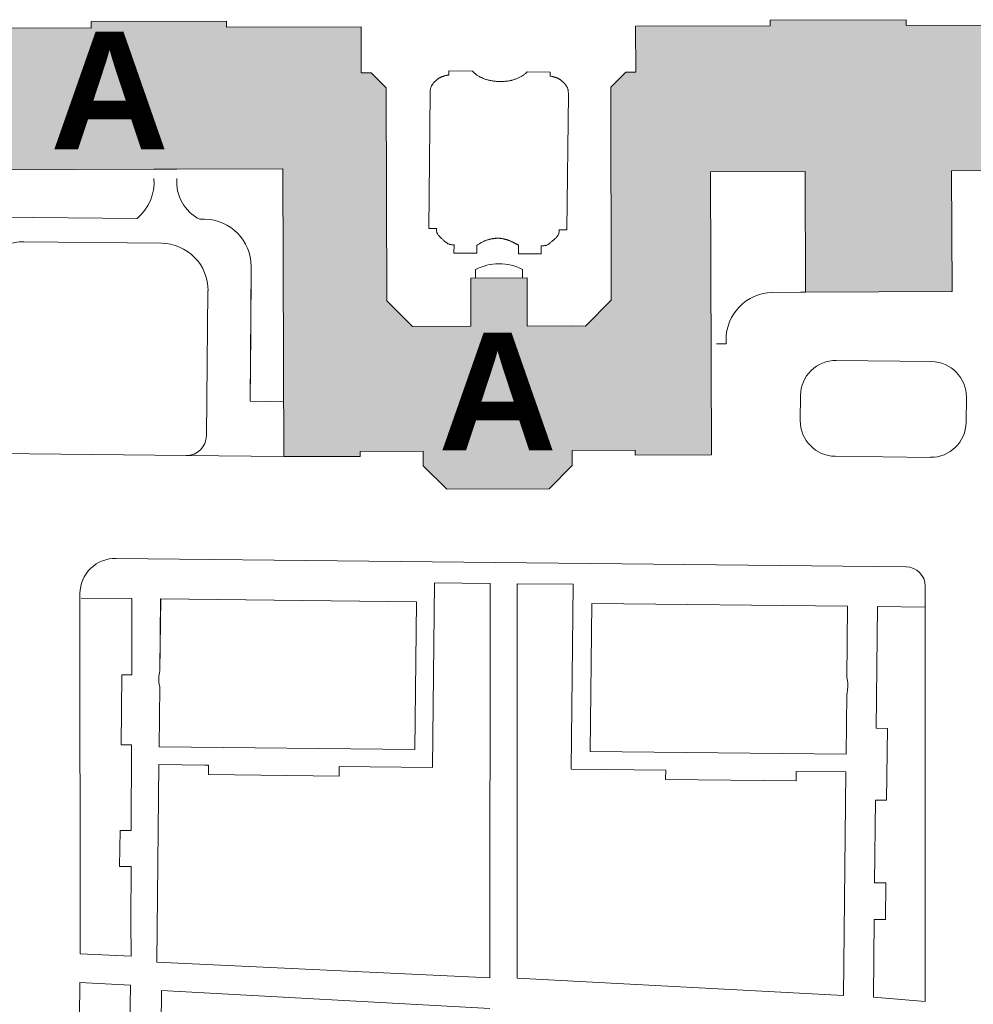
# Model space of a CAD drawing. Header units: metres. Extents: x -15 to 143, y -45 to 47.
# Tile 15 of 41: x 49.14 to 50.76, y 31.02 to 32.69. Entities that reach past the tile are written whole.
import ezdxf

# ---------------------------------------------------------------- set-up
doc = ezdxf.new("R2010")
doc.units = ezdxf.units.M
doc.header["$LTSCALE"] = 0.0125
doc.linetypes.add('STRICHLINIE2', pattern=[0.375, 0.25, -0.125])
doc.layers.add('A_VDK__6', color=4, linetype='STRICHLINIE2')
doc.layers.add('LP_Ü_PLAN', color=7, linetype='Continuous', lineweight=0)
doc.styles.add('HausBez', font='arialbd.ttf')

# ---------------------------------------------------------------- blocks, each defined once
blk = doc.blocks.new('Ü_Plan_F')
at = {"layer": 'LP_Ü_PLAN', "lineweight": 0}
h = blk.add_hatch(color=9, dxfattribs=at)
h.dxf.hatch_style = 1
h.paths.add_polyline_path([(2.1492, 7.2111), (2.1481, 7.1003), (1.4711, 7.1017), (1.471, 7.0967), (1.434, 7.0968), (1.409, 7.0848), (1.4089, 7.0168), (1.4339, 7.0048), (1.4709, 7.0047), (1.4707, 6.9111), (1.8417, 6.911), (2.1036, 6.9104), (2.1036, 6.9164), (2.1553, 6.9163), (2.1556, 6.9166), (2.1557, 6.9692), (2.4848, 6.9708), (2.5238, 6.971), (2.7038, 6.9713), (2.7058, 6.4823), (2.8358, 6.4828), (2.8358, 6.4895), (2.8358, 6.4908), (2.9428, 6.4917), (2.9429, 6.4667), (2.9826, 6.4268), (3.1566, 6.4275), (3.1961, 6.4673), (3.196, 6.4928), (3.303, 6.4932), (3.303, 6.4847), (3.433, 6.4853), (3.431, 6.9663), (3.592, 6.9669), (3.5929, 6.7619), (3.8418, 6.7629), (3.841, 6.9679), (3.952, 6.9689), (3.9927, 6.9688), (3.9926, 6.928), (4.4592, 6.9295), (4.4682, 6.9175), (4.5812, 6.918), (4.5902, 6.93), (5.4502, 6.9335), (5.4592, 6.9216), (5.5722, 6.922), (5.5812, 6.9341), (6.0722, 6.9361), (6.0721, 6.9541), (6.1642, 6.9537), (6.1648, 7.1273), (5.577, 7.1272), (5.577, 7.1372), (5.187, 7.1362), (5.187, 7.1462), (4.836, 7.15), (4.836, 7.1354), (4.446, 7.1345), (4.446, 7.1245), (3.993, 7.1234), (3.9928, 7.2159), (3.7638, 7.2149), (3.7638, 7.2249), (3.5328, 7.2243), (3.5328, 7.2143), (3.3038, 7.2138), (3.304, 7.1358), (3.287, 7.1358), (3.2616, 7.1102), (3.2625, 6.7482), (3.2187, 6.7043), (3.1965, 6.7047), (3.1197, 6.7041), (3.1195, 6.7861), (3.0235, 6.7858), (3.0237, 6.7038), (2.9247, 6.7036), (2.8808, 6.7473), (2.8799, 7.1093), (2.8544, 7.1347), (2.8374, 7.1347), (2.8372, 7.2127), (2.6082, 7.2122), (2.6082, 7.2222), (2.3782, 7.2216), (2.3782, 7.2106)])
at = {"layer": 'LP_Ü_PLAN', "color": 250, "lineweight": 0}
for p, q in [((2.6082, 7.2222), (2.3782, 7.2216)), ((2.3782, 7.2216), (2.3782, 7.2106)), ((2.6082, 7.2122), (2.6082, 7.2222)), ((2.8372, 7.2127), (2.6082, 7.2122)), ((2.8374, 7.1347), (2.8372, 7.2127)), ((3.5328, 7.2143), (3.3038, 7.2138)), ((3.3038, 7.2138), (3.304, 7.1358)), ((3.7638, 7.2249), (3.5328, 7.2243)), ((3.5328, 7.2243), (3.5328, 7.2143)), ((3.7638, 7.2149), (3.7638, 7.2249)), ((3.9928, 7.2159), (3.7638, 7.2149)), ((2.3782, 7.2106), (2.1492, 7.2111)), ((2.8544, 7.1347), (2.8374, 7.1347)), ((2.8799, 7.1093), (2.8544, 7.1347)), ((3.287, 7.1358), (3.2616, 7.1102)), ((3.2815, 7.1302), (3.2872, 7.1358)), ((3.304, 7.1358), (3.287, 7.1358)), ((2.8808, 6.7473), (2.8799, 7.1093)), ((3.2616, 7.1102), (3.2625, 6.7482)), ((2.1557, 6.9692), (2.4848, 6.9708)), ((2.4848, 6.9708), (2.5238, 6.971)), ((2.5238, 6.971), (2.7038, 6.9713)), ((2.7038, 6.9713), (2.7058, 6.4823)), ((3.431, 6.9663), (3.592, 6.9669)), ((3.433, 6.4853), (3.431, 6.9663)), ((3.592, 6.9669), (3.5929, 6.7619)), ((3.841, 6.9679), (3.952, 6.9689)), ((3.8418, 6.7629), (3.841, 6.9679)), ((3.1195, 6.7861), (3.0235, 6.7858)), ((3.0235, 6.7858), (3.0237, 6.7038)), ((3.1197, 6.7041), (3.1195, 6.7861)), ((3.5929, 6.7619), (3.8418, 6.7629)), ((3.8413, 6.7629), (3.8418, 6.7635)), ((2.9247, 6.7036), (2.8808, 6.7473)), ((3.2625, 6.7482), (3.2187, 6.7043)), ((3.0237, 6.7038), (2.9247, 6.7036)), ((3.1965, 6.7047), (3.1197, 6.7041)), ((3.2187, 6.7043), (3.1965, 6.7047)), ((3.196, 6.4928), (3.303, 6.4932)), ((3.303, 6.4932), (3.303, 6.4847)), ((2.7058, 6.4823), (2.8358, 6.4828)), ((2.8358, 6.4908), (2.9428, 6.4917)), ((2.8358, 6.4828), (2.8358, 6.4908)), ((2.9428, 6.4917), (2.9429, 6.4667)), ((3.1961, 6.4673), (3.196, 6.4928)), ((3.303, 6.4847), (3.433, 6.4853)), ((2.9429, 6.4667), (2.9826, 6.4268)), ((3.1566, 6.4275), (3.1961, 6.4673)), ((2.9826, 6.4268), (3.1566, 6.4275))]:
    blk.add_line(p, q, dxfattribs=at)
at = {"layer": 'LP_Ü_PLAN', "color": 253, "lineweight": 0}
for p, q in [((2.9771, 7.1288), (2.9764, 7.1286)), ((2.9777, 7.129), (2.9771, 7.1288)), ((2.9785, 7.1293), (2.9777, 7.129)), ((2.9794, 7.1295), (2.9785, 7.1293)), ((2.9802, 7.1297), (2.9794, 7.1295)), ((2.9811, 7.1299), (2.9802, 7.1297)), ((2.9819, 7.1301), (2.9811, 7.1299)), ((2.9828, 7.1302), (2.9819, 7.1301)), ((2.9837, 7.1304), (2.9828, 7.1302)), ((2.9845, 7.1306), (2.9837, 7.1304)), ((2.9854, 7.1307), (2.9845, 7.1306)), ((2.9862, 7.1309), (2.9854, 7.1307)), ((2.9863, 7.1378), (2.9862, 7.1309)), ((3.0267, 7.1373), (2.9863, 7.1378)), ((3.0275, 7.1365), (3.0267, 7.1373)), ((3.0283, 7.1356), (3.0275, 7.1365)), ((3.0292, 7.1348), (3.0283, 7.1356)), ((3.0301, 7.134), (3.0292, 7.1348)), ((3.031, 7.1332), (3.0301, 7.134)), ((3.0319, 7.1324), (3.031, 7.1332)), ((3.0329, 7.1316), (3.0319, 7.1324)), ((3.034, 7.1309), (3.0329, 7.1316)), ((3.035, 7.1302), (3.034, 7.1309)), ((3.0361, 7.1295), (3.035, 7.1302)), ((3.0372, 7.1288), (3.0361, 7.1295)), ((3.0384, 7.1282), (3.0372, 7.1288)), ((3.1101, 7.1288), (3.1091, 7.1282)), ((3.1111, 7.1294), (3.1101, 7.1288)), ((3.1121, 7.1301), (3.1111, 7.1294)), ((3.113, 7.1307), (3.1121, 7.1301)), ((3.1139, 7.1314), (3.113, 7.1307)), ((3.1148, 7.132), (3.1139, 7.1314)), ((3.1156, 7.1327), (3.1148, 7.132)), ((3.1164, 7.1334), (3.1156, 7.1327)), ((3.1172, 7.1341), (3.1164, 7.1334)), ((3.1196, 7.1363), (3.1172, 7.1341)), ((3.1196, 7.1363), (3.1187, 7.1355)), ((3.1586, 7.1359), (3.1196, 7.1363)), ((3.1585, 7.129), (3.1586, 7.1359)), ((3.1594, 7.1289), (3.1585, 7.129)), ((3.1602, 7.1287), (3.1594, 7.1289)), ((2.9568, 7.1123), (2.9565, 7.1116)), ((2.9572, 7.113), (2.9568, 7.1123)), ((2.9576, 7.1136), (2.9572, 7.113)), ((2.958, 7.1143), (2.9576, 7.1136)), ((2.9585, 7.115), (2.958, 7.1143)), ((2.9589, 7.1156), (2.9585, 7.115)), ((2.9594, 7.1162), (2.9589, 7.1156)), ((2.9599, 7.1169), (2.9594, 7.1162)), ((2.9604, 7.1175), (2.9599, 7.1169)), ((2.9609, 7.1181), (2.9604, 7.1175)), ((2.9613, 7.1185), (2.9609, 7.1181)), ((2.9617, 7.1189), (2.9613, 7.1185)), ((2.962, 7.1192), (2.9617, 7.1189)), ((2.9624, 7.1196), (2.962, 7.1192)), ((2.9628, 7.12), (2.9624, 7.1196)), ((2.9632, 7.1204), (2.9628, 7.12)), ((2.9636, 7.1207), (2.9632, 7.1204)), ((2.9639, 7.1211), (2.9636, 7.1207)), ((2.9643, 7.1215), (2.9639, 7.1211)), ((2.9647, 7.1218), (2.9643, 7.1215)), ((2.9652, 7.1222), (2.9647, 7.1218)), ((2.9656, 7.1226), (2.9652, 7.1222)), ((2.9661, 7.123), (2.9656, 7.1226)), ((2.9666, 7.1234), (2.9661, 7.123)), ((2.9671, 7.1238), (2.9666, 7.1234)), ((2.9677, 7.1242), (2.9671, 7.1238)), ((2.9682, 7.1245), (2.9677, 7.1242)), ((2.9687, 7.1249), (2.9682, 7.1245)), ((2.9693, 7.1253), (2.9687, 7.1249)), ((2.9698, 7.1256), (2.9693, 7.1253)), ((2.9704, 7.1259), (2.9698, 7.1256)), ((2.9709, 7.1263), (2.9704, 7.1259)), ((2.9715, 7.1266), (2.9709, 7.1263)), ((2.9721, 7.1269), (2.9715, 7.1266)), ((2.9727, 7.1272), (2.9721, 7.1269)), ((2.9733, 7.1274), (2.9727, 7.1272)), ((2.9739, 7.1277), (2.9733, 7.1274)), ((2.9745, 7.128), (2.9739, 7.1277)), ((2.9752, 7.1282), (2.9745, 7.128)), ((2.9758, 7.1284), (2.9752, 7.1282)), ((2.9764, 7.1286), (2.9758, 7.1284)), ((3.0396, 7.1275), (3.0384, 7.1282)), ((3.0407, 7.1269), (3.0396, 7.1275)), ((3.042, 7.1264), (3.0407, 7.1269)), ((3.0433, 7.1258), (3.042, 7.1264)), ((3.0445, 7.1253), (3.0433, 7.1258)), ((3.0448, 7.1248), (3.0445, 7.1253)), ((3.0462, 7.1243), (3.0448, 7.1248)), ((3.0476, 7.1239), (3.0462, 7.1243)), ((3.0489, 7.1234), (3.0476, 7.1239)), ((3.0504, 7.123), (3.0489, 7.1234)), ((3.0518, 7.1226), (3.0504, 7.123)), ((3.0533, 7.1223), (3.0518, 7.1226)), ((3.0547, 7.1219), (3.0533, 7.1223)), ((3.0562, 7.1216), (3.0547, 7.1219)), ((3.0577, 7.1213), (3.0562, 7.1216)), ((3.0593, 7.1211), (3.0577, 7.1213)), ((3.0608, 7.1208), (3.0593, 7.1211)), ((3.0624, 7.1206), (3.0608, 7.1208)), ((3.0639, 7.1204), (3.0624, 7.1206)), ((3.0655, 7.1203), (3.0639, 7.1204)), ((3.0671, 7.1201), (3.0655, 7.1203)), ((3.0687, 7.12), (3.0671, 7.1201)), ((3.0703, 7.1199), (3.0687, 7.12)), ((3.0699, 7.1198), (3.0703, 7.1199)), ((3.0715, 7.1198), (3.0699, 7.1198)), ((3.0731, 7.1197), (3.0715, 7.1198)), ((3.0747, 7.1197), (3.0731, 7.1197)), ((3.0763, 7.1198), (3.0747, 7.1197)), ((3.0779, 7.1198), (3.0763, 7.1198)), ((3.0795, 7.1198), (3.0779, 7.1198)), ((3.0807, 7.1201), (3.0791, 7.12)), ((3.0791, 7.12), (3.0795, 7.1198)), ((3.0822, 7.1202), (3.0807, 7.1201)), ((3.0838, 7.1204), (3.0822, 7.1202)), ((3.0853, 7.1205), (3.0838, 7.1204)), ((3.0868, 7.1207), (3.0853, 7.1205)), ((3.0883, 7.121), (3.0868, 7.1207)), ((3.0898, 7.1212), (3.0883, 7.121)), ((3.0913, 7.1215), (3.0898, 7.1212)), ((3.0927, 7.1218), (3.0913, 7.1215)), ((3.0931, 7.1221), (3.0927, 7.1218)), ((3.0945, 7.1224), (3.0931, 7.1221)), ((3.0959, 7.1228), (3.0945, 7.1224)), ((3.0972, 7.1232), (3.0959, 7.1228)), ((3.0985, 7.1236), (3.0972, 7.1232)), ((3.0998, 7.1241), (3.0985, 7.1236)), ((3.1011, 7.1245), (3.0998, 7.1241)), ((3.1023, 7.125), (3.1011, 7.1245)), ((3.1035, 7.1255), (3.1023, 7.125)), ((3.1047, 7.126), (3.1035, 7.1255)), ((3.1058, 7.1265), (3.1047, 7.126)), ((3.107, 7.1271), (3.1058, 7.1265)), ((3.108, 7.1276), (3.107, 7.1271)), ((3.1091, 7.1282), (3.108, 7.1276)), ((3.1611, 7.1285), (3.1602, 7.1287)), ((3.1619, 7.1283), (3.1611, 7.1285)), ((3.1628, 7.1281), (3.1619, 7.1283)), ((3.1636, 7.1279), (3.1628, 7.1281)), ((3.1645, 7.1277), (3.1636, 7.1279)), ((3.1653, 7.1275), (3.1645, 7.1277)), ((3.1662, 7.1273), (3.1653, 7.1275)), ((3.167, 7.127), (3.1662, 7.1273)), ((3.1677, 7.1268), (3.167, 7.127)), ((3.1683, 7.1266), (3.1677, 7.1268)), ((3.1689, 7.1263), (3.1683, 7.1266)), ((3.1695, 7.1261), (3.1689, 7.1263)), ((3.1702, 7.1259), (3.1695, 7.1261)), ((3.1708, 7.1256), (3.1702, 7.1259)), ((3.1714, 7.1253), (3.1708, 7.1256)), ((3.172, 7.125), (3.1714, 7.1253)), ((3.1726, 7.1247), (3.172, 7.125)), ((3.1732, 7.1244), (3.1726, 7.1247)), ((3.1737, 7.1241), (3.1732, 7.1244)), ((3.1743, 7.1238), (3.1737, 7.1241)), ((3.1748, 7.1234), (3.1743, 7.1238)), ((3.1754, 7.123), (3.1748, 7.1234)), ((3.1759, 7.1227), (3.1754, 7.123)), ((3.1764, 7.1223), (3.1759, 7.1227)), ((3.1769, 7.1219), (3.1764, 7.1223)), ((3.1775, 7.1215), (3.1769, 7.1219)), ((3.178, 7.1211), (3.1775, 7.1215)), ((3.1784, 7.1207), (3.178, 7.1211)), ((3.1789, 7.1203), (3.1784, 7.1207)), ((3.1794, 7.1199), (3.1789, 7.1203)), ((3.1798, 7.1195), (3.1794, 7.1199)), ((3.1802, 7.1191), (3.1798, 7.1195)), ((3.1806, 7.1188), (3.1802, 7.1191)), ((3.181, 7.1184), (3.1806, 7.1188)), ((3.1814, 7.118), (3.181, 7.1184)), ((3.1817, 7.1177), (3.1814, 7.118)), ((3.1821, 7.1173), (3.1817, 7.1177)), ((3.1825, 7.1169), (3.1821, 7.1173)), ((3.1828, 7.1165), (3.1825, 7.1169)), ((3.1832, 7.1161), (3.1828, 7.1165)), ((3.1835, 7.1157), (3.1832, 7.1161)), ((3.184, 7.1151), (3.1835, 7.1157)), ((3.1845, 7.1144), (3.184, 7.1151)), ((3.185, 7.1138), (3.1845, 7.1144)), ((3.1855, 7.1132), (3.185, 7.1138)), ((3.186, 7.1125), (3.1855, 7.1132)), ((3.1864, 7.1119), (3.186, 7.1125)), ((2.9545, 7.1), (2.952, 6.8703)), ((2.9546, 7.102), (2.9545, 7.101)), ((2.9545, 7.101), (2.9545, 7.1)), ((2.9547, 7.103), (2.9546, 7.102)), ((2.9548, 7.1041), (2.9547, 7.103)), ((2.955, 7.1061), (2.9548, 7.1051)), ((2.9548, 7.1051), (2.9548, 7.1041)), ((2.9551, 7.107), (2.955, 7.1061)), ((2.9553, 7.108), (2.9551, 7.107)), ((2.9556, 7.109), (2.9553, 7.108)), ((2.9559, 7.1099), (2.9556, 7.109)), ((2.9562, 7.1109), (2.9559, 7.1099)), ((2.9565, 7.1116), (2.9562, 7.1109)), ((3.1868, 7.1112), (3.1864, 7.1119)), ((3.1872, 7.1105), (3.1868, 7.1112)), ((3.1871, 6.8678), (3.1896, 7.0975)), ((3.1875, 7.1098), (3.1872, 7.1105)), ((3.1878, 7.1091), (3.1875, 7.1098)), ((3.1881, 7.1084), (3.1878, 7.1091)), ((3.1884, 7.1074), (3.1881, 7.1084)), ((3.1887, 7.1065), (3.1884, 7.1074)), ((3.1889, 7.1055), (3.1887, 7.1065)), ((3.1891, 7.1045), (3.1889, 7.1055)), ((3.1892, 7.1035), (3.1891, 7.1045)), ((3.1894, 7.1025), (3.1892, 7.1035)), ((3.1894, 7.1015), (3.1894, 7.1025)), ((3.1895, 7.1005), (3.1894, 7.1015)), ((3.1895, 7.0995), (3.1895, 7.1005)), ((3.1896, 7.0985), (3.1895, 7.0995)), ((3.1896, 7.0975), (3.1896, 7.0985)), ((2.2183, 6.8895), (2.4564, 6.887)), ((2.571, 6.8858), (2.5628, 6.8858)), ((2.952, 6.8703), (2.9656, 6.8702)), ((2.9654, 6.8688), (2.9653, 6.8685)), ((2.9653, 6.8685), (2.9653, 6.8682)), ((2.9653, 6.8682), (2.9653, 6.8679)), ((2.9653, 6.8679), (2.9653, 6.8675)), ((2.9653, 6.8675), (2.9653, 6.8668)), ((2.9653, 6.8668), (2.9654, 6.866)), ((2.9655, 6.8692), (2.9654, 6.8688)), ((2.9654, 6.866), (2.9655, 6.8653)), ((2.9656, 6.8698), (2.9655, 6.8695)), ((2.9655, 6.8695), (2.9655, 6.8692)), ((2.9655, 6.8653), (2.9656, 6.8646)), ((2.9656, 6.8702), (2.9656, 6.8702)), ((2.9656, 6.8702), (2.9656, 6.8698)), ((2.9656, 6.8646), (2.9658, 6.8638)), ((2.9658, 6.8638), (2.9661, 6.8631)), ((2.9661, 6.8631), (2.9664, 6.8624)), ((2.9664, 6.8624), (2.9667, 6.8617)), ((2.9667, 6.8617), (2.967, 6.861)), ((2.9698, 6.8681), (2.9698, 6.8681)), ((3.1729, 6.8609), (3.1732, 6.8616)), ((3.1732, 6.8616), (3.1734, 6.8623)), ((3.1734, 6.8623), (3.1736, 6.8631)), ((3.1736, 6.8676), (3.1735, 6.8679)), ((3.1735, 6.8679), (3.1871, 6.8678)), ((3.1735, 6.8679), (3.1735, 6.8679)), ((3.1736, 6.8673), (3.1736, 6.8676)), ((3.1737, 6.8669), (3.1736, 6.8673)), ((3.1736, 6.8631), (3.1737, 6.8638)), ((3.1737, 6.8666), (3.1737, 6.8669)), ((3.1738, 6.8663), (3.1737, 6.8666)), ((3.1737, 6.8638), (3.1738, 6.8645)), ((3.1738, 6.8659), (3.1738, 6.8663)), ((3.1738, 6.8656), (3.1738, 6.8659)), ((3.1738, 6.8653), (3.1738, 6.8656)), ((3.1738, 6.8645), (3.1738, 6.8653)), ((2.2636, 6.8474), (2.4977, 6.8449)), ((2.2636, 6.8474), (2.4977, 6.8449)), ((2.2636, 6.8474), (2.4977, 6.8449)), ((2.967, 6.861), (2.9674, 6.8604)), ((2.9674, 6.8604), (2.9678, 6.8597)), ((2.9678, 6.8597), (2.9684, 6.8589)), ((2.9684, 6.8589), (2.969, 6.8581)), ((2.969, 6.8581), (2.9696, 6.8573)), ((2.9696, 6.8573), (2.9703, 6.8565)), ((2.9703, 6.8565), (2.971, 6.8558)), ((2.971, 6.8558), (2.9717, 6.8551)), ((2.9717, 6.8551), (2.9725, 6.8544)), ((2.9725, 6.8544), (2.9732, 6.8537)), ((2.9732, 6.8537), (2.974, 6.853)), ((2.974, 6.853), (2.9747, 6.8523)), ((2.9747, 6.8523), (2.9755, 6.8516)), ((2.9755, 6.8516), (2.9764, 6.8508)), ((2.9764, 6.8508), (2.9773, 6.8499)), ((2.9773, 6.8499), (2.9782, 6.8491)), ((2.9782, 6.8491), (2.9791, 6.8483)), ((2.9791, 6.8483), (2.98, 6.8475)), ((2.98, 6.8475), (2.9809, 6.8468)), ((2.9809, 6.8468), (2.9818, 6.846)), ((2.9818, 6.846), (2.9828, 6.8454)), ((2.9828, 6.8454), (2.9838, 6.8447)), ((2.9838, 6.8447), (2.9848, 6.8442)), ((3.0382, 6.8442), (3.0393, 6.8449)), ((3.0393, 6.8449), (3.0404, 6.8455)), ((3.0404, 6.8455), (3.0415, 6.8462)), ((3.0415, 6.8462), (3.0427, 6.8468)), ((3.0427, 6.8468), (3.0438, 6.8474)), ((3.0438, 6.8474), (3.045, 6.848)), ((3.045, 6.848), (3.0461, 6.8485)), ((3.0461, 6.8485), (3.0471, 6.8489)), ((3.0471, 6.8489), (3.0481, 6.8493)), ((3.0481, 6.8493), (3.0491, 6.8497)), ((3.0491, 6.8497), (3.0501, 6.8501)), ((3.0501, 6.8501), (3.0511, 6.8504)), ((3.0511, 6.8504), (3.0521, 6.8507)), ((3.0521, 6.8507), (3.0531, 6.851)), ((3.0531, 6.851), (3.0542, 6.8513)), ((3.0542, 6.8513), (3.0552, 6.8515)), ((3.0552, 6.8515), (3.0562, 6.8518)), ((3.0562, 6.8518), (3.0573, 6.852)), ((3.0573, 6.852), (3.058, 6.8522)), ((3.058, 6.8522), (3.0587, 6.8523)), ((3.0587, 6.8523), (3.0594, 6.8524)), ((3.0594, 6.8524), (3.0601, 6.8526)), ((3.0601, 6.8526), (3.0608, 6.8527)), ((3.0608, 6.8527), (3.0615, 6.8528)), ((3.0615, 6.8528), (3.0622, 6.8529)), ((3.0622, 6.8529), (3.063, 6.853)), ((3.063, 6.853), (3.0637, 6.8531)), ((3.0637, 6.8531), (3.0644, 6.8532)), ((3.0644, 6.8532), (3.0651, 6.8533)), ((3.0651, 6.8533), (3.0655, 6.8534)), ((3.0655, 6.8534), (3.066, 6.8534)), ((3.066, 6.8534), (3.0664, 6.8534)), ((3.0664, 6.8534), (3.0668, 6.8535)), ((3.0668, 6.8535), (3.0672, 6.8535)), ((3.0672, 6.8535), (3.0676, 6.8535)), ((3.0676, 6.8535), (3.0681, 6.8536)), ((3.0681, 6.8536), (3.0685, 6.8536)), ((3.0685, 6.8536), (3.0689, 6.8536)), ((3.0689, 6.8536), (3.0693, 6.8536)), ((3.0693, 6.8536), (3.0697, 6.8536)), ((3.0697, 6.8536), (3.0706, 6.8536)), ((3.0706, 6.8536), (3.0715, 6.8535)), ((3.0715, 6.8535), (3.0724, 6.8535)), ((3.0724, 6.8535), (3.0733, 6.8534)), ((3.0733, 6.8534), (3.0742, 6.8533)), ((3.0742, 6.8533), (3.0751, 6.8531)), ((3.0751, 6.8531), (3.076, 6.853)), ((3.076, 6.853), (3.0769, 6.8528)), ((3.0769, 6.8528), (3.0778, 6.8527)), ((3.0778, 6.8527), (3.0787, 6.8525)), ((3.0787, 6.8525), (3.0796, 6.8523)), ((3.0796, 6.8523), (3.0805, 6.8521)), ((3.0805, 6.8521), (3.0814, 6.8519)), ((3.0814, 6.8519), (3.0823, 6.8516)), ((3.0823, 6.8516), (3.0832, 6.8514)), ((3.0832, 6.8514), (3.0841, 6.8512)), ((3.0841, 6.8512), (3.085, 6.8509)), ((3.085, 6.8509), (3.0858, 6.8506)), ((3.0858, 6.8506), (3.0867, 6.8504)), ((3.0867, 6.8504), (3.0876, 6.8501)), ((3.0876, 6.8501), (3.0884, 6.8498)), ((3.0884, 6.8498), (3.0893, 6.8494)), ((3.0893, 6.8494), (3.0902, 6.8491)), ((3.0902, 6.8491), (3.091, 6.8487)), ((3.091, 6.8487), (3.0919, 6.8483)), ((3.0919, 6.8483), (3.0927, 6.8479)), ((3.0927, 6.8479), (3.0936, 6.8475)), ((3.0936, 6.8475), (3.0944, 6.8471)), ((3.0944, 6.8471), (3.0952, 6.8467)), ((3.0952, 6.8467), (3.0961, 6.8463)), ((3.0961, 6.8463), (3.0969, 6.8459)), ((3.0969, 6.8459), (3.0977, 6.8454)), ((3.0977, 6.8454), (3.0986, 6.845)), ((3.0986, 6.845), (3.0991, 6.8447)), ((3.0991, 6.8447), (3.0997, 6.8444)), ((3.0997, 6.8444), (3.1002, 6.8442)), ((3.1061, 6.8462), (3.1061, 6.8463)), ((3.1568, 6.8441), (3.1578, 6.8449)), ((3.1578, 6.8449), (3.1587, 6.8456)), ((3.1587, 6.8456), (3.1596, 6.8464)), ((3.1596, 6.8464), (3.1605, 6.8471)), ((3.1605, 6.8471), (3.1615, 6.848)), ((3.1615, 6.848), (3.1624, 6.8488)), ((3.1624, 6.8488), (3.1633, 6.8496)), ((3.1633, 6.8496), (3.164, 6.8502)), ((3.164, 6.8502), (3.1648, 6.8509)), ((3.1648, 6.8509), (3.1656, 6.8516)), ((3.1656, 6.8516), (3.1663, 6.8523)), ((3.1663, 6.8523), (3.1671, 6.853)), ((3.1671, 6.853), (3.1678, 6.8537)), ((3.1678, 6.8537), (3.1685, 6.8544)), ((3.1685, 6.8544), (3.1692, 6.8551)), ((3.1692, 6.8551), (3.1699, 6.8559)), ((3.1699, 6.8559), (3.1705, 6.8567)), ((3.1705, 6.8567), (3.1711, 6.8575)), ((3.1711, 6.8575), (3.1715, 6.8582)), ((3.1715, 6.8582), (3.1719, 6.8588)), ((3.1719, 6.8588), (3.1723, 6.8595)), ((3.1723, 6.8595), (3.1726, 6.8602)), ((3.1726, 6.8602), (3.1729, 6.8609)), ((2.9848, 6.8442), (2.9858, 6.8437)), ((2.9858, 6.8437), (2.9866, 6.8434)), ((2.9866, 6.8434), (2.9874, 6.8432)), ((2.9874, 6.8432), (2.9882, 6.8429)), ((2.9882, 6.8429), (2.9891, 6.8428)), ((2.9891, 6.8428), (2.9899, 6.8426)), ((2.9899, 6.8426), (2.9908, 6.8425)), ((2.9908, 6.8425), (2.9916, 6.8424)), ((2.9916, 6.8424), (2.9925, 6.8423)), ((2.9925, 6.8423), (2.9934, 6.8422)), ((2.9934, 6.8422), (2.9943, 6.8421)), ((2.9943, 6.8421), (2.9952, 6.8421)), ((2.9952, 6.8421), (2.995, 6.8283)), ((2.995, 6.8283), (3.0337, 6.8279)), ((3.0337, 6.8279), (3.0339, 6.8414)), ((3.0339, 6.8414), (3.035, 6.8421)), ((3.035, 6.8421), (3.036, 6.8428)), ((3.036, 6.8428), (3.0371, 6.8435)), ((3.0371, 6.8435), (3.0382, 6.8442)), ((3.1002, 6.8442), (3.1008, 6.8439)), ((3.1008, 6.8439), (3.1013, 6.8436)), ((3.1013, 6.8436), (3.1019, 6.8433)), ((3.1019, 6.8433), (3.1025, 6.843)), ((3.1025, 6.843), (3.103, 6.8428)), ((3.103, 6.8428), (3.1036, 6.8425)), ((3.1036, 6.8425), (3.1041, 6.8422)), ((3.1041, 6.8422), (3.1047, 6.8419)), ((3.1047, 6.8419), (3.1045, 6.8271)), ((3.1432, 6.8267), (3.1434, 6.8405)), ((3.1434, 6.8405), (3.1443, 6.8405)), ((3.1443, 6.8405), (3.1452, 6.8406)), ((3.1452, 6.8406), (3.146, 6.8406)), ((3.146, 6.8406), (3.1469, 6.8407)), ((3.1469, 6.8407), (3.1478, 6.8408)), ((3.1478, 6.8408), (3.1487, 6.8409)), ((3.1487, 6.8409), (3.1495, 6.841)), ((3.1495, 6.841), (3.1503, 6.8412)), ((3.1503, 6.8412), (3.1512, 6.8414)), ((3.1512, 6.8414), (3.152, 6.8416)), ((3.152, 6.8416), (3.1528, 6.8419)), ((3.1528, 6.8419), (3.1538, 6.8424)), ((3.1538, 6.8424), (3.1549, 6.8429)), ((3.1549, 6.8429), (3.1559, 6.8435)), ((3.1559, 6.8435), (3.1568, 6.8441)), ((3.1045, 6.8271), (3.1432, 6.8267)), ((2.6487, 6.5763), (2.6502, 6.8055)), ((2.6499, 6.6927), (2.6502, 6.8055)), ((3.0315, 6.7859), (3.0316, 6.8003)), ((3.1115, 6.786), (3.1116, 6.8006)), ((2.5742, 6.5177), (2.5768, 6.764)), ((3.5364, 6.7613), (3.5841, 6.762)), ((3.5841, 6.762), (3.5929, 6.7619)), ((2.6487, 6.5763), (2.6499, 6.6927)), ((3.4577, 6.6739), (3.4576, 6.6805)), ((3.4411, 6.674), (3.4577, 6.6739)), ((3.6448, 6.6457), (3.8067, 6.6439)), ((3.5837, 6.5435), (3.5841, 6.5863)), ((3.8661, 6.5833), (3.8656, 6.5405)), ((2.6487, 6.5763), (2.7054, 6.5757)), ((2.7054, 6.5757), (2.6487, 6.5763)), ((2.5398, 6.4841), (2.2137, 6.4876)), ((2.7058, 6.4823), (2.5398, 6.4841)), ((3.805, 6.4811), (3.643, 6.4829)), ((2.4206, 6.3094), (3.7636, 6.295)), ((2.9617, 6.2678), (2.9583, 5.954)), ((3.0567, 6.2668), (2.9617, 6.2678)), ((3.0567, 6.2668), (2.9617, 6.2678)), ((3.0562, 5.5966), (3.0567, 6.2668)), ((3.1027, 6.2663), (3.1977, 6.2653)), ((3.1027, 6.2663), (3.1027, 5.5961)), ((3.1977, 6.2653), (3.1943, 5.9514)), ((3.796, 5.5562), (3.7963, 6.2623)), ((2.3591, 6.2498), (2.3594, 5.6373)), ((2.4474, 6.241), (2.361, 6.242)), ((2.4471, 6.1113), (2.4474, 6.241)), ((2.495, 6.1184), (2.4963, 6.2405)), ((2.4951, 6.1184), (2.4964, 6.2405)), ((2.4963, 6.2405), (2.9313, 6.2358)), ((2.4964, 6.2405), (2.9313, 6.2358)), ((2.9286, 5.9843), (2.9313, 6.2358)), ((2.9286, 5.9843), (2.9313, 6.2358)), ((3.2266, 5.9811), (3.2293, 6.2326)), ((3.2266, 5.981), (3.2293, 6.2326)), ((3.6643, 6.228), (3.2293, 6.2326)), ((3.6643, 6.228), (3.2293, 6.2326)), ((3.663, 6.1064), (3.6643, 6.228)), ((3.7129, 6.0206), (3.7151, 6.2274)), ((3.7962, 6.2266), (3.7151, 6.2274)), ((2.4292, 5.9926), (2.4305, 6.1115)), ((2.4305, 6.1115), (2.4471, 6.1113)), ((2.493, 6.1037), (2.4933, 6.1093)), ((2.4933, 6.1093), (2.4941, 6.1149)), ((2.4941, 6.1149), (2.495, 6.1184)), ((2.4934, 6.0982), (2.493, 6.1037)), ((2.4944, 6.0927), (2.4934, 6.0982)), ((2.4937, 5.9889), (2.4948, 6.0913)), ((2.4948, 6.0913), (2.4944, 6.0927)), ((3.6639, 6.1024), (3.663, 6.1064)), ((3.6647, 6.0968), (3.6639, 6.1024)), ((3.6648, 6.0912), (3.6647, 6.0968)), ((3.6616, 5.9764), (3.6627, 6.0784)), ((3.6627, 6.0784), (3.6632, 6.0802)), ((3.6632, 6.0802), (3.6643, 6.0857)), ((3.6643, 6.0857), (3.6648, 6.0912)), ((3.7319, 6.0204), (3.7129, 6.0206)), ((3.7306, 5.8982), (3.7319, 6.0204)), ((2.4468, 5.9924), (2.4292, 5.9926)), ((2.4463, 5.8467), (2.4468, 5.9924)), ((2.4937, 5.9889), (2.9286, 5.9843)), ((2.4937, 5.9889), (2.9286, 5.9843)), ((3.6616, 5.9764), (3.2266, 5.9811)), ((3.6616, 5.9764), (3.2266, 5.981)), ((2.4933, 5.9589), (2.4897, 5.623)), ((2.4933, 5.9589), (2.5715, 5.9578)), ((2.5715, 5.9578), (2.5777, 5.9577)), ((2.5777, 5.9577), (2.5776, 5.9419)), ((2.5776, 5.9419), (2.7996, 5.9395)), ((2.7996, 5.9395), (2.7997, 5.9555)), ((2.7997, 5.9555), (2.9583, 5.954)), ((3.3549, 5.9496), (3.1943, 5.9514)), ((3.3547, 5.9336), (3.3549, 5.9496)), ((3.5769, 5.947), (3.5767, 5.9312)), ((3.6613, 5.9464), (3.5769, 5.947)), ((3.6572, 5.5663), (3.6613, 5.9464)), ((3.5767, 5.9312), (3.3547, 5.9336)), ((3.7101, 5.7579), (3.7116, 5.8984)), ((3.7116, 5.8984), (3.7306, 5.8982)), ((2.4266, 5.7857), (2.4273, 5.8469)), ((2.4273, 5.8469), (2.4463, 5.8467)), ((2.4461, 5.7855), (2.4266, 5.7857)), ((2.4459, 5.693), (2.4461, 5.7855)), ((3.7291, 5.7577), (3.7101, 5.7579)), ((3.7284, 5.6955), (3.7291, 5.7577)), ((2.4461, 5.6333), (2.4459, 5.693)), ((3.708, 5.5636), (3.7094, 5.6957)), ((3.7094, 5.6957), (3.7284, 5.6955)), ((2.3594, 5.6373), (2.4461, 5.6333)), ((2.4897, 5.623), (3.0562, 5.5966)), ((3.6572, 5.5663), (3.1027, 5.5961)), ((2.3582, 5.5288), (2.3588, 5.5883)), ((2.3588, 5.5883), (2.4452, 5.5843)), ((2.4452, 5.5843), (2.4414, 5.3573)), ((2.4921, 4.9554), (2.4979, 5.5751)), ((2.4979, 5.5751), (3.0561, 5.5443)), ((3.708, 5.5636), (3.796, 5.5562))]:
    blk.add_line(p, q, dxfattribs=at)
for centre, major_axis, start_param, end_param in [((2.404, 6.9489), (-0.0574, 0.0574), 3.058695, 4.00045), ((2.594, 6.949), (-0.0498, 0.0498), 0.69971, 1.89705), ((2.5702, 6.8058), (-0.0566, 0.0566), 3.924122, 5.487053), ((2.2627, 6.7674), (0.0566, 0.0566), 0.774664, 2.345461), ((2.4968, 6.7649), (0.0566, 0.0566), 5.487053, 7.05785), ((3.0718, 6.7236), (-0.0612, 0.0612), -1.262247, -0.302091), ((3.5376, 6.6813), (0.0566, 0.0566), 0.80041, 2.366482), ((3.6441, 6.5857), (0.0424, 0.0424), 0.774664, 2.345461), ((3.8061, 6.5839), (-0.0424, 0.0424), 3.916257, 5.487053), ((3.6437, 6.5429), (0.0424, 0.0424), 2.345461, 3.916257), ((3.8056, 6.5411), (0.0424, 0.0424), 3.916257, 5.487053), ((2.5402, 6.5181), (-0.024, 0.024), 2.345461, 3.916257), ((2.4191, 6.2494), (0.0424, 0.0424), 0.760867, 2.349141), ((3.7633, 6.262), (0.0233, 0.0233), 5.506079, 7.05788)]:
    blk.add_ellipse(centre, major_axis=major_axis, ratio=1, start_param=start_param, end_param=end_param, dxfattribs=at)
at = {"layer": 'LP_Ü_PLAN', "color": 7, "lineweight": 0, "style": 'HausBez'}
for p in [(2.3086, 7.0045), (2.9683, 6.493)]:
    blk.add_text('A', height=0.2, dxfattribs=at).set_placement(p)

msp = doc.modelspace()

# ---------------------------------------------------------------- block references
at = {"layer": 'A_VDK__6', "linetype": 'Continuous'}
msp.add_blockref('Ü_Plan_F', (46.8862, 25.4677), dxfattribs=at)

doc.saveas('drawing.dxf')
